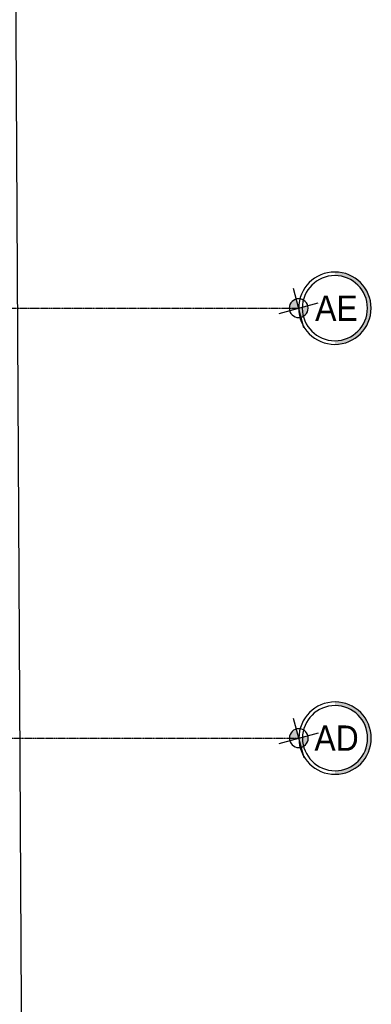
# Model space of a CAD drawing. Header units: inches. Extents: x -281236 to -70395, y 38777 to 102341.
# Tile 212 of 244: x -138696 to -138261, y 68738 to 69958. Entities that reach past the tile are written whole.
import ezdxf
from ezdxf.enums import TextEntityAlignment as Align

# ---------------------------------------------------------------- set-up
doc = ezdxf.new("R2010")
doc.units = ezdxf.units.IN
doc.header["$MEASUREMENT"] = 0
doc.linetypes.add('CENTER', pattern=[2, 1.25, -0.25, 0.25, -0.25])
doc.layers.get('0').update_dxf_attribs({"color": 101})
for name, color, linetype in [('Os-osie glowne', 8, 'CENTER'), ('Os-osie-opis', 8, 'Continuous'), ('W-idok', 9, 'Continuous')]:
    doc.layers.add(name, color=color, linetype=linetype)
doc.styles.add('dwg_opis duży', font='ARIAL.TTF', dxfattribs={"width": 0.9})

# ---------------------------------------------------------------- blocks, each defined once
blk = doc.blocks.new('_opis_osi')
blk.add_hatch(color=256).paths.add_polyline_path([(32, -32), (28.8, -32, -1), (-28.8, -32), (-32, -32, 1)])
at = {"layer": 'Defpoints'}
h = blk.add_hatch(color=256, dxfattribs=at)
h.paths.add_polyline_path([(-2.15, -8.04, 0.414214), (8.04, -2.15), (0, 0)])
h.paths.add_polyline_path([(-8.04, 2.15), (0, 0), (2.15, 8.04, 0.414214)])
for radius in [32, 28.8]:
    blk.add_circle((0, -32), radius)
for p, q in [((4.64, 17.31), (-4.64, -17.31)), ((17.31, -4.64), (-17.31, 4.64))]:
    blk.add_line(p, q, dxfattribs=at)
blk.add_circle((0, 0), 8.32, dxfattribs=at)
at = {"style": 'dwg_opis duży', "width": 0.9}
blk.add_attdef('AXNAMEV', text='', height=22.4, rotation=90, dxfattribs=at).set_placement((0, -32), align=Align.MIDDLE_CENTER)

msp = doc.modelspace()

# ---------------------------------------------------------------- linework, layer by layer
at = {"layer": 'Os-osie glowne'}
msp.add_line((-143539.56, 69068.12), (-138351.04, 69068.12), dxfattribs=at)
msp.add_lwpolyline([(-143539.75, 69600.53), (-138351.24, 69600.53)], dxfattribs=at)
at = {"layer": 'W-idok'}
msp.add_lwpolyline([(-141885.04, 67299.93), (-141886.65, 68969.03), (-139962.64, 68970.89), (-139965.1, 66625.95), (-138682.38, 66624.6), (-138702.37, 70247.53), (-143194.52, 70247.53), (-143170.34, 66627.79), (-141884.39, 66629.02), (-141884.99, 67246.63)], dxfattribs=at)

# ---------------------------------------------------------------- block references
at = {"layer": 'Os-osie-opis'}
ref = msp.add_blockref('_opis_osi', (-138351.24, 69600.53), dxfattribs=dict(at, xscale=-1.399999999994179, yscale=1.399999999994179, zscale=1.4, rotation=90))
ref.add_attrib('AXNAMEV', 'AE', dxfattribs={"layer": '0', "height": 31.36, "style": 'dwg_opis duży', "width": 0.9}).set_placement((-138304.55, 69600.53), align=Align.MIDDLE_CENTER)
ref = msp.add_blockref('_opis_osi', (-138351.04, 69068.12), dxfattribs=dict(at, xscale=-1.399999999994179, yscale=1.399999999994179, zscale=1.4, rotation=90))
ref.add_attrib('AXNAMEV', 'AD', dxfattribs={"layer": '0', "height": 31.36, "style": 'dwg_opis duży', "width": 0.9}).set_placement((-138304.38, 69068.12), align=Align.MIDDLE_CENTER)

doc.saveas('drawing.dxf')
